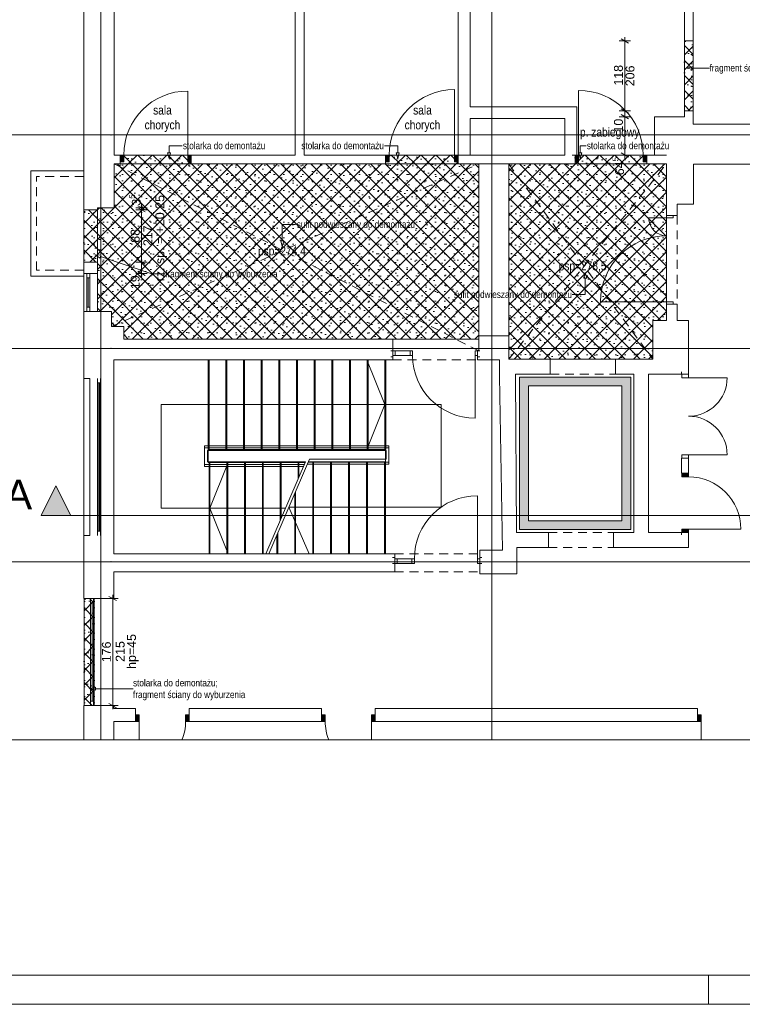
# Paper-space layout 'A-24 ROZBIÓRKI - PIĘTRO 6' of a CAD drawing. Header units: millimetres. Extents: x 0 to 540, y 0 to 297.
# Tile 2 of 7: x 64 to 186, y 0 to 166. Entities that reach past the tile are written whole.
import ezdxf
from ezdxf.xclip import XClip

# ---------------------------------------------------------------- set-up
doc = ezdxf.new("R2010")
doc.units = ezdxf.units.MM
doc.header["$MEASUREMENT"] = 0
doc.header["$XCLIPFRAME"] = 0
for name, pattern in [('ACAD_ISO03W100', [300, 120, -180]), ('DASHDOTX2', [1000, 500, -250, 0, -250]), ('GESTRICHELT2', [93.75, 62.5, -31.25]), ('Przer. długie kreski', [2.5, 1.5, -1]), ('PRZERYWANA_DU_A', [550, 350, -200])]:
    doc.linetypes.add(name, pattern=pattern)
for name, color, linetype, lineweight in [('0_Nr_pióra__2', 8, 'Continuous', 13), ('A_linie przekroju_Nr_pióra__1', 7, 'Continuous', 20), ('A_winda_Nr_pióra__1', 7, 'Continuous', 20), ('A_wymiary_Nr_pióra__1', 7, 'Continuous', 20), ('A_wymiary_Nr_pióra__2', 8, 'Continuous', 13), ('A_ściany_Nr_pióra__1', 7, 'Continuous', 20), ('Drzwi Archicad_Nr_pióra__1', 7, 'Continuous', 20)]:
    doc.layers.add(name, color=color, linetype=linetype, lineweight=lineweight)
for name, color, linetype, lineweight, true_color in [('A__balustrada_Nr_pióra__161', 7, 'Continuous', 5, 0x949494), ('A_Arkusz_Nr_pióra__255', 7, 'Continuous', 15, 0x242424), ('A_opis_Nr_pióra__255', 7, 'Continuous', 15, 0x242424), ('A_opis_Nr_pióra__8', 7, 'Continuous', 13, 0x4c4c4c), ('A_osie_Nr_pióra__16', 7, 'Continuous', 5, 0x0f0f0f), ('A_pochwyt_Nr_pióra__161', 7, 'Continuous', 5, 0x949494), ('A_pomocnicze_Nr_pióra__4', 7, 'Continuous', 18, 0x4b4b4b), ('A_rozbiórki_Nr_pióra__10', 7, 'Continuous', 13, 0x4b4b4b), ('A_schody_Nr_pióra__10', 7, 'Continuous', 13, 0x4b4b4b), ('A_schody_Nr_pióra__4', 7, 'Continuous', 18, 0x4b4b4b), ('A_sufit_Nr_pióra__4', 7, 'Continuous', 18, 0x4b4b4b), ('A_ściany_Nr_pióra__10', 7, 'Continuous', 13, 0x4b4b4b), ('A_ściany_Nr_pióra__19', 7, 'Continuous', 5, 0x191919), ('Okna Archicada_Nr_pióra__19', 7, 'Continuous', 5, 0x191919)]:
    doc.layers.add(name, color=color, linetype=linetype, lineweight=lineweight, true_color=true_color)
for name, color, linetype in [('A_linie przekroju', 7, 'Continuous'), ('A_podrys', 7, 'Continuous'), ('A_rozbiórki', 7, 'Continuous'), ('A_winda', 7, 'Continuous'), ('Drzwi Archicad', 7, 'Continuous')]:
    doc.layers.add(name, color=color, linetype=linetype)
doc.styles.add('STYL_AUTOMATYCZNY_1', font='arial.ttf')
doc.styles.add('STYL_AUTOMATYCZNY_2', font='ARIALN.TTF')
doc.styles.add('STYL_AUTOMATYCZNY_4', font='arial.ttf')
pattern_1 = [(45, (-1565.8027, -334.4477), (-1.2572359, 1.2572359), []), (135, (-1565.8027, -334.4477), (1.2572359, 1.2572359), []), (90, (-1567.0599, -333.1905), (-1.6002, 0), [0, -1.0668, 0, -1.6002]), (155, (-1565.8027, -331.9332), (0.6762737, 1.4502737), [0, -0.78232, 0, -1.35128])]

# ---------------------------------------------------------------- blocks, each defined once
blk = doc.blocks.new('Rysunek_1_1', base_point=(-1565.8, -334.45))
at = {"layer": 'A_linie przekroju', "linetype": 'Continuous', "lineweight": 0, "true_color": 0x000000}
blk.add_hatch(color=18, dxfattribs=at).paths.add_polyline_path([(67.42, 82.46), (72.42, 82.46), (69.92, 87.46)])
at = {"layer": 'A_rozbiórki', "linetype": 'Continuous', "lineweight": 0, "true_color": 0x4b4b4b}
h = blk.add_hatch(dxfattribs=at)
h.set_pattern_fill('facing_tile_0001', color=251, style=0, pattern_type=2)
h.set_pattern_definition(pattern_1)
h.paths.add_polyline_path([(177.44, 162.49), (175.94, 162.49), (175.94, 150.69), (177.44, 150.69)])
h = blk.add_hatch(dxfattribs=at)
h.set_pattern_fill('facing_tile_0001', color=251, style=0, pattern_type=2)
h.set_pattern_definition(pattern_1)
h.paths.add_polyline_path([(92.76, 143.24), (80.76, 143.24), (80.76, 141.74), (92.76, 141.74)])
h = blk.add_hatch(dxfattribs=at)
h.set_pattern_fill('facing_tile_0001', color=251, style=0, pattern_type=2)
h.set_pattern_definition(pattern_1)
h.paths.add_polyline_path([(137.79, 143.24), (125.55, 143.24), (125.55, 141.74), (137.79, 141.74)])
h = blk.add_hatch(dxfattribs=at)
h.set_pattern_fill('facing_tile_0001', color=251, style=0, pattern_type=2)
h.set_pattern_definition(pattern_1)
h.paths.add_polyline_path([(169.6, 143.24), (157.5, 143.24), (157.5, 141.74), (169.6, 141.74)])
h = blk.add_hatch(dxfattribs=at)
h.set_pattern_fill('facing_tile_0001', color=251, style=0, pattern_type=2)
h.set_pattern_definition(pattern_1)
h.paths.add_polyline_path([(76.92, 134.34), (76.92, 116.83), (79.32, 116.83), (79.32, 114.31), (81.36, 114.31), (81.36, 112.21), (141.25, 112.21), (141.25, 141.74), (79.76, 141.74), (79.76, 134.34)])
h = blk.add_hatch(dxfattribs=at)
h.set_pattern_fill('facing_tile_0001', color=251, style=0, pattern_type=2)
h.set_pattern_definition(pattern_1)
h.paths.add_polyline_path([(146.31, 108.79), (170.63, 108.79), (170.63, 115.34), (172.93, 115.34), (172.93, 141.74), (146.31, 141.74)])
h = blk.add_hatch(dxfattribs=at)
h.set_pattern_fill('facing_tile_0001', color=251, style=0, pattern_type=2)
h.set_pattern_definition(pattern_1)
h.paths.add_polyline_path([(76.92, 134), (74.62, 134), (74.62, 125.2), (76.92, 125.2)])
h = blk.add_hatch(dxfattribs=at)
h.set_pattern_fill('facing_tile_0001', color=251, style=0, pattern_type=2)
h.set_pattern_definition(pattern_1)
h.paths.add_polyline_path([(74.66, 68.44), (74.66, 50.37), (76.37, 50.37), (76.37, 68.44)])
at = {"layer": 'A_winda', "linetype": 'Continuous', "lineweight": 0, "true_color": 0xfdfdfd}
h = blk.add_hatch(color=7, dxfattribs=at)
h.paths.add_polyline_path([(148.15, 105.79), (148.15, 80.06), (166.9, 80.06), (166.9, 105.79)])
h.paths.add_polyline_path([(165.4, 104.29), (165.4, 81.56), (149.65, 81.56), (149.65, 104.29)], flags=0)
at = {"layer": 'Drzwi Archicad', "linetype": 'Continuous', "lineweight": 0, "true_color": 0xfdfdfd}
for points in [[(80.76, 142.09), (81.36, 142.09), (81.36, 143.24), (80.76, 143.24)], [(92.76, 143.24), (92.16, 143.24), (92.16, 142.09), (92.76, 142.09)], [(125.55, 142.09), (126.15, 142.09), (126.15, 143.24), (125.55, 143.24)], [(137.79, 143.24), (137.19, 143.24), (137.19, 142.09), (137.79, 142.09)], [(157.5, 143.24), (157.5, 142.09), (158.1, 142.09), (158.1, 143.24)], [(169.6, 142.09), (169.6, 143.24), (169, 143.24), (169, 142.09)], [(175.51, 89.56), (175.51, 88.96), (176.66, 88.96), (176.66, 89.56)], [(176.66, 79.56), (176.66, 80.16), (175.51, 80.16), (175.51, 79.56)], [(83.37, 47.68), (83.97, 47.68), (83.97, 48.83), (83.37, 48.83)], [(92.39, 48.83), (91.79, 48.83), (91.79, 47.68), (92.39, 47.68)], [(114.74, 48.83), (114.74, 47.68), (115.34, 47.68), (115.34, 48.83)], [(123.77, 47.68), (123.77, 48.83), (123.17, 48.83), (123.17, 47.68)], [(178.18, 47.68), (178.78, 47.68), (178.78, 48.83), (178.18, 48.83)]]:
    blk.add_hatch(color=7, dxfattribs=at).paths.add_polyline_path(points)
at = {"layer": '0_Nr_pióra__2', "color": 8, "linetype": 'PRZERYWANA_DU_A', "lineweight": 13, "flags": 128}
for points in [[(61.32, 44.63), (176.32, 44.63)], [(176.32, 44.63), (211.32, 44.63)]]:
    blk.add_lwpolyline(points, dxfattribs=at)
at = {"layer": 'A__balustrada_Nr_pióra__161', "color": 252, "linetype": 'Continuous', "lineweight": 5, "true_color": 0x949494}
for p, q in [((95.01, 90.72), (95.01, 94.18)), ((95.01, 93.88), (126.11, 93.88)), ((95.51, 93.38), (125.61, 93.38)), ((95.51, 91.52), (95.51, 93.38)), ((125.61, 93.38), (125.61, 91.92)), ((126.11, 94.18), (126.11, 91.12)), ((112.02, 91.52), (95.51, 91.52)), ((126.11, 91.42), (112.48, 91.42)), ((125.61, 91.92), (112.69, 91.92)), ((111.81, 91.02), (95.01, 91.02))]:
    blk.add_line(p, q, dxfattribs=at)
at = {"layer": 'A_linie przekroju_Nr_pióra__1', "color": 7, "linetype": 'ACAD_ISO03W100', "lineweight": 20}
blk.add_line((72.42, 82.46), (303.39, 82.46), dxfattribs=at)
at = {"layer": 'A_linie przekroju_Nr_pióra__1', "color": 7, "linetype": 'Continuous', "lineweight": 20, "flags": 128}
blk.add_lwpolyline([(67.42, 82.46), (72.42, 82.46), (69.92, 87.46)], close=True, dxfattribs=at)
at = {"layer": 'A_opis_Nr_pióra__255', "color": 250, "linetype": 'Continuous', "lineweight": 15, "true_color": 0x242424}
for p, q in [((176.42, 157.91), (177.35, 158.16)), ((176.42, 157.91), (177.35, 157.66)), ((177.35, 158.16), (177.35, 157.66)), ((177.35, 157.91), (177.96, 157.91)), ((177.96, 157.91), (180.2, 157.91)), ((89, 143.59), (89, 144.82)), ((89, 144.82), (91.24, 144.82)), ((127.58, 144.82), (125.34, 144.82)), ((127.58, 143.59), (127.58, 144.82)), ((158.38, 143.59), (158.38, 144.82)), ((158.38, 144.82), (159.39, 144.82)), ((88.75, 143.59), (89.25, 143.59)), ((89, 142.66), (88.75, 143.59)), ((89, 142.66), (89.25, 143.59)), ((127.33, 143.59), (127.83, 143.59)), ((127.58, 142.66), (127.33, 143.59)), ((127.58, 142.66), (127.83, 143.59)), ((158.13, 143.59), (158.63, 143.59)), ((158.38, 142.66), (158.13, 143.59)), ((158.38, 142.66), (158.63, 143.59)), ((108.1, 128.75), (108.1, 131.55)), ((108.1, 131.55), (110.34, 131.55)), ((107.85, 128.75), (108.35, 128.75)), ((108.1, 127.82), (107.85, 128.75)), ((108.1, 127.82), (108.35, 128.75)), ((76.55, 126.4), (77.52, 126.34)), ((76.55, 126.4), (77.36, 125.86)), ((77.52, 126.34), (77.36, 125.86)), ((77.44, 126.1), (86.11, 123.2)), ((86.11, 123.2), (88.35, 123.2)), ((159.23, 123.44), (158.98, 122.5)), ((159.23, 123.44), (159.48, 122.5)), ((159.48, 122.5), (158.98, 122.5)), ((159.23, 122.5), (159.23, 119.71)), ((159.23, 119.71), (156.99, 119.71)), ((75.68, 53.22), (76.61, 53.47)), ((75.68, 53.22), (76.61, 52.97)), ((76.61, 53.47), (76.61, 52.97)), ((76.61, 53.22), (80.69, 53.22)), ((80.69, 53.22), (82.93, 53.22))]:
    blk.add_line(p, q, dxfattribs=at)
at = {"layer": 'A_osie_Nr_pióra__16', "color": 250, "linetype": 'DASHDOTX2', "lineweight": 5, "true_color": 0x0f0f0f}
for p, q in [((77.49, 176.45), (77.49, 44.63)), ((143.49, 176.45), (143.49, 44.63)), ((79.19, 146.63), (58.94, 146.63)), ((303.39, 146.63), (79.19, 146.63)), ((79.19, 146.63), (79.19, 146.63)), ((79.19, 110.63), (58.94, 110.63)), ((303.39, 110.63), (79.19, 110.63)), ((79.19, 110.63), (79.19, 110.63)), ((79.19, 74.63), (58.94, 74.63)), ((303.39, 74.63), (79.19, 74.63)), ((79.19, 74.63), (79.19, 74.63))]:
    blk.add_line(p, q, dxfattribs=at)
for p in [(79.19, 146.63), (79.19, 110.63), (79.19, 74.63)]:
    blk.add_point(p, dxfattribs=at)
at = {"layer": 'A_pochwyt_Nr_pióra__161', "color": 252, "linetype": 'Continuous', "lineweight": 5, "true_color": 0x949494}
for p, q in [((95.01, 94.18), (126.11, 94.18)), ((111.68, 90.72), (95.01, 90.72)), ((126.11, 91.12), (112.35, 91.12))]:
    blk.add_line(p, q, dxfattribs=at)
at = {"layer": 'A_rozbiórki_Nr_pióra__10', "color": 251, "linetype": 'ACAD_ISO03W100', "lineweight": 13, "true_color": 0x4b4b4b, "flags": 128}
for points in [[(177.44, 162.49), (175.94, 162.49), (175.94, 150.69), (177.44, 150.69)], [(92.76, 143.24), (80.76, 143.24), (80.76, 141.74), (92.76, 141.74)], [(137.79, 143.24), (125.55, 143.24), (125.55, 141.74), (137.79, 141.74)], [(169.6, 143.24), (157.5, 143.24), (157.5, 141.74), (169.6, 141.74)], [(76.92, 134.34), (79.76, 134.34), (79.76, 141.74), (141.25, 141.74), (141.25, 112.21), (81.36, 112.21), (81.36, 114.31), (79.32, 114.31), (79.32, 116.83), (76.92, 116.83)], [(146.31, 108.79), (146.31, 141.74), (172.93, 141.74), (172.93, 115.34), (170.63, 115.34), (170.63, 108.79)], [(76.92, 134), (74.62, 134), (74.62, 125.2), (76.92, 125.2)], [(74.66, 68.44), (76.37, 68.44), (76.37, 50.37), (74.66, 50.37)]]:
    blk.add_lwpolyline(points, close=True, dxfattribs=at)
at = {"layer": 'A_schody_Nr_pióra__10', "color": 251, "linetype": 'GESTRICHELT2', "lineweight": 13, "true_color": 0x4b4b4b}
for p, q in [((95.76, 108.71), (95.76, 93.57)), ((98.74, 108.71), (98.74, 93.57)), ((101.72, 108.71), (101.72, 93.57)), ((104.7, 108.71), (104.7, 93.57)), ((107.68, 108.71), (107.68, 93.57)), ((110.66, 108.71), (110.66, 93.57)), ((113.64, 108.71), (113.64, 93.57)), ((116.62, 108.71), (116.62, 93.57)), ((119.6, 108.71), (119.6, 93.57)), ((122.58, 108.71), (122.58, 93.57)), ((125.56, 108.71), (125.56, 93.57)), ((95.76, 75.96), (95.76, 91.39)), ((98.76, 75.96), (98.76, 91.39)), ((101.76, 75.96), (101.76, 91.39)), ((104.76, 75.96), (104.76, 91.39)), ((107.76, 81.62), (107.76, 91.39)), ((110.76, 88.59), (110.76, 91.39)), ((113.24, 75.96), (113.24, 91.49)), ((116.27, 75.96), (116.27, 91.49)), ((119.3, 75.96), (119.3, 91.49)), ((122.33, 75.96), (122.33, 91.49)), ((125.36, 75.96), (125.36, 91.49)), ((110.21, 75.96), (110.21, 86.15)), ((107.18, 75.96), (107.18, 79.12))]:
    blk.add_line(p, q, dxfattribs=at)
at = {"layer": 'A_schody_Nr_pióra__4', "color": 251, "linetype": 'Continuous', "lineweight": 18, "true_color": 0x4b4b4b}
for p, q in [((95.61, 91.39), (95.61, 108.71)), ((98.59, 93.57), (98.59, 108.71)), ((101.57, 93.57), (101.57, 108.71)), ((104.55, 93.57), (104.55, 108.71)), ((107.53, 93.57), (107.53, 108.71)), ((110.51, 93.57), (110.51, 108.71)), ((113.49, 93.57), (113.49, 108.71)), ((116.47, 93.57), (116.47, 108.71)), ((119.45, 93.57), (119.45, 108.71)), ((122.38, 108.71), (125.41, 101.14)), ((122.43, 93.57), (122.43, 108.71)), ((125.41, 93.57), (125.41, 108.71)), ((134.91, 101.14), (87.67, 101.14)), ((87.67, 83.67), (87.67, 101.14)), ((122.38, 93.57), (125.41, 101.14)), ((134.91, 83.87), (134.91, 101.14)), ((95.61, 93.57), (125.51, 93.57)), ((125.51, 93.57), (125.51, 75.96)), ((95.61, 91.39), (111.97, 91.39)), ((95.91, 91.39), (95.91, 75.96)), ((98.99, 91.39), (95.91, 83.67)), ((98.91, 91.39), (98.91, 75.96)), ((101.91, 91.39), (101.91, 75.96)), ((104.91, 91.39), (104.91, 75.96)), ((112.02, 91.52), (105.33, 75.99)), ((112.69, 91.92), (105.83, 75.99)), ((107.91, 91.39), (107.91, 81.97)), ((110.91, 91.39), (110.91, 88.94)), ((112.51, 91.49), (125.51, 91.49)), ((113.39, 91.49), (113.39, 75.96)), ((116.42, 91.49), (116.42, 75.96)), ((119.45, 91.49), (119.45, 75.96)), ((122.48, 91.49), (122.48, 75.96)), ((110.36, 86.5), (110.36, 75.96)), ((108.64, 83.67), (87.67, 83.67)), ((98.99, 75.96), (95.91, 83.67)), ((112.62, 75.99), (109.23, 83.87)), ((134.91, 83.87), (109.23, 83.87)), ((107.33, 79.46), (107.33, 75.96))]:
    blk.add_line(p, q, dxfattribs=at)
at = {"layer": 'A_sufit_Nr_pióra__4', "color": 251, "linetype": 'Przer. długie kreski', "lineweight": 18, "true_color": 0x4b4b4b}
for p, q in [((79.32, 114.31), (141.25, 141.74)), ((141.25, 110.21), (79.76, 141.74)), ((146.31, 108.79), (172.93, 141.74)), ((146.31, 141.74), (170.63, 108.79))]:
    blk.add_line(p, q, dxfattribs=at)
at = {"layer": 'A_winda_Nr_pióra__1', "color": 7, "linetype": 'PRZERYWANA_DU_A', "lineweight": 20, "flags": 128}
for points in [[(148.15, 105.79), (166.9, 105.79), (166.9, 80.06), (148.15, 80.06)], [(165.4, 104.29), (165.4, 81.56), (149.65, 81.56), (149.65, 104.29)]]:
    blk.add_lwpolyline(points, close=True, dxfattribs=at)
at = {"layer": 'A_wymiary_Nr_pióra__1', "color": 7, "linetype": 'Continuous', "lineweight": 20}
for p, q in [((166.52, 162.13), (165.27, 162.85)), ((165.27, 151.05), (166.52, 150.33)), ((165.27, 150.05), (166.52, 149.33)), ((165.27, 143.6), (166.52, 142.88)), ((83.73, 134.7), (84.98, 133.98)), ((84.98, 133.64), (83.73, 134.36)), ((83.73, 125.56), (84.98, 124.84)), ((83.73, 123.64), (84.98, 122.92)), ((80.12, 68.08), (78.87, 68.8)), ((78.87, 50.73), (80.12, 50.01))]:
    blk.add_line(p, q, dxfattribs=at)
at = {"layer": 'A_wymiary_Nr_pióra__2', "color": 8, "linetype": 'Continuous', "lineweight": 13}
for p, q in [((165.89, 162.49), (165.89, 163.1)), ((166.83, 162.49), (164.96, 162.49)), ((165.89, 150.69), (165.89, 162.49)), ((166.83, 150.69), (164.96, 150.69)), ((166.83, 149.69), (164.96, 149.69)), ((165.89, 149.69), (165.89, 150.69)), ((165.89, 143.24), (165.89, 149.69)), ((166.83, 143.24), (164.96, 143.24)), ((165.89, 142.63), (165.89, 143.24)), ((84.36, 134.34), (84.36, 134.95)), ((85.3, 134.34), (83.42, 134.34)), ((85.3, 134), (83.42, 134)), ((84.36, 134), (84.36, 134.34)), ((84.36, 125.2), (84.36, 134)), ((85.3, 125.2), (83.42, 125.2)), ((84.36, 123.28), (84.36, 125.2)), ((85.3, 123.28), (83.42, 123.28)), ((84.36, 122.67), (84.36, 123.28)), ((80.44, 68.44), (78.56, 68.44)), ((79.5, 68.44), (79.5, 69.05)), ((79.5, 50.37), (79.5, 68.44)), ((80.44, 50.37), (78.56, 50.37)), ((79.5, 49.76), (79.5, 50.37))]:
    blk.add_line(p, q, dxfattribs=at)
at = {"layer": 'A_ściany_Nr_pióra__1', "color": 7, "linetype": 'Continuous', "lineweight": 20}
for p, q in [((80.76, 143.24), (80.29, 143.24)), ((80.76, 143.24), (80.76, 142.09)), ((92.76, 143.24), (93.23, 143.24)), ((92.76, 143.24), (92.76, 142.09)), ((125.55, 143.24), (125.08, 143.24)), ((125.55, 143.24), (125.55, 142.09)), ((137.79, 143.24), (138.26, 143.24)), ((137.79, 143.24), (137.79, 142.09)), ((157.5, 143.24), (157.03, 143.24)), ((157.5, 143.24), (157.5, 142.09)), ((169.6, 143.24), (170.07, 143.24)), ((169.6, 143.24), (169.6, 142.09)), ((80.76, 141.74), (80.39, 141.74)), ((80.76, 142.09), (80.76, 141.74)), ((92.76, 142.09), (92.76, 141.74)), ((92.76, 141.74), (93.13, 141.74)), ((125.55, 141.74), (125.18, 141.74)), ((125.55, 142.09), (125.55, 141.74)), ((137.79, 142.09), (137.79, 141.74)), ((137.79, 141.74), (138.16, 141.74)), ((157.5, 141.74), (157.13, 141.74)), ((157.5, 142.09), (157.5, 141.74)), ((169.6, 142.09), (169.6, 141.74)), ((169.6, 141.74), (169.97, 141.74)), ((75.92, 134), (74.62, 134)), ((75.92, 134), (76.92, 134)), ((172.93, 133.04), (172.93, 133.41)), ((172.93, 133.04), (174.08, 133.04)), ((174.08, 133.04), (174.73, 133.04)), ((174.73, 133.04), (174.73, 133.41)), ((75.92, 125.2), (74.62, 125.2)), ((75.92, 125.2), (76.92, 125.2)), ((74.62, 123.28), (76.92, 123.28)), ((172.93, 118.1), (172.93, 117.73)), ((172.93, 118.1), (174.08, 118.1)), ((174.08, 118.1), (174.73, 118.1)), ((174.73, 118.1), (174.73, 117.73)), ((126.78, 110.21), (126.41, 110.21)), ((126.78, 110.21), (126.78, 109.41)), ((141.05, 110.21), (141.42, 110.21)), ((141.05, 110.21), (141.05, 109.41)), ((126.78, 109.21), (126.41, 109.21)), ((126.78, 109.41), (126.78, 109.21)), ((141.05, 109.41), (141.05, 109.21)), ((141.05, 109.21), (141.42, 109.21)), ((153.32, 108.79), (153.32, 106.29)), ((164.32, 108.79), (164.32, 106.29)), ((175.46, 106.29), (175.46, 106.66)), ((175.51, 106.29), (175.46, 106.29)), ((176.66, 106.29), (175.51, 106.29)), ((176.66, 106.29), (176.66, 106.66)), ((74.62, 105.56), (74.62, 79.06)), ((75.62, 105.56), (75.62, 79.06)), ((79.67, 105.56), (79.67, 79.06)), ((175.46, 92.09), (175.46, 91.72)), ((175.51, 92.09), (175.46, 92.09)), ((176.66, 92.09), (175.51, 92.09)), ((176.66, 92.09), (176.66, 91.72)), ((175.46, 89.56), (175.46, 89.93)), ((176.66, 89.56), (176.66, 90.03)), ((175.51, 89.56), (175.46, 89.56)), ((176.66, 89.56), (175.51, 89.56)), ((153.01, 79.56), (153.01, 77.06)), ((164.01, 79.56), (164.01, 77.06)), ((175.46, 79.56), (175.46, 79.19)), ((175.51, 79.56), (175.46, 79.56)), ((176.66, 79.56), (175.51, 79.56)), ((176.66, 79.56), (176.66, 79.09)), ((127.07, 75.35), (126.7, 75.35)), ((127.07, 75.15), (127.07, 75.35)), ((127.07, 74.35), (127.07, 75.15)), ((141.42, 75.35), (141.79, 75.35)), ((141.42, 75.15), (141.42, 75.35)), ((141.42, 74.35), (141.42, 75.15)), ((127.07, 74.35), (126.7, 74.35)), ((141.42, 74.35), (141.79, 74.35)), ((83.37, 49.88), (83, 49.88)), ((83.37, 48.83), (83.37, 49.88)), ((92.39, 49.88), (92.76, 49.88)), ((92.39, 48.83), (92.39, 49.88)), ((114.74, 49.88), (114.37, 49.88)), ((114.74, 48.83), (114.74, 49.88)), ((123.77, 49.88), (124.14, 49.88)), ((123.77, 48.83), (123.77, 49.88)), ((178.18, 49.88), (177.81, 49.88)), ((178.18, 48.83), (178.18, 49.88)), ((83.37, 47.68), (83.37, 48.83)), ((92.39, 47.68), (92.39, 48.83)), ((114.74, 47.68), (114.74, 48.83)), ((123.77, 47.68), (123.77, 48.83)), ((178.18, 47.68), (178.18, 48.83)), ((83.37, 47.68), (82.9, 47.68)), ((92.39, 47.68), (92.86, 47.68)), ((114.74, 47.68), (114.27, 47.68)), ((123.77, 47.68), (124.24, 47.68)), ((178.18, 47.68), (177.71, 47.68))]:
    blk.add_line(p, q, dxfattribs=at)
at = {"layer": 'A_ściany_Nr_pióra__1', "color": 7, "linetype": 'Continuous', "lineweight": 20, "flags": 128}
for points in [[(74.62, 204.44), (74.62, 134.34)], [(79.76, 143.24), (79.76, 200.39)], [(110.29, 200.39), (110.29, 143.24)], [(111.79, 143.24), (111.79, 200.39)], [(175.94, 199.32), (175.94, 149.69)], [(177.44, 149.69), (177.44, 199.32)], [(137.8, 194.07), (137.8, 143.24)], [(139.79, 151.38), (139.79, 192.08)], [(157.79, 151.38), (139.79, 151.38)], [(157.8, 143.24), (157.79, 151.38)], [(170.89, 149.69), (170.89, 143.24)], [(175.94, 149.69), (170.89, 149.69)], [(177.44, 148.47), (177.44, 149.69)], [(139.79, 149.38), (155.8, 149.38)], [(139.79, 143.24), (139.79, 149.38)], [(155.8, 149.38), (155.8, 143.24)], [(187.34, 148.47), (177.44, 148.47)], [(80.76, 143.24), (79.76, 143.24)], [(110.29, 143.24), (92.76, 143.24)], [(125.55, 143.24), (111.79, 143.24)], [(155.8, 143.24), (137.79, 143.24)], [(137.8, 143.24), (139.79, 143.24)], [(172.93, 143.24), (169.6, 143.24)], [(170.89, 143.24), (172.93, 143.24)], [(79.76, 141.74), (80.76, 141.74)], [(79.76, 134.34), (79.76, 141.74)], [(92.76, 141.74), (125.55, 141.74)], [(137.79, 141.74), (157.5, 141.74)], [(169.6, 141.74), (172.93, 141.74)], [(172.93, 141.74), (172.93, 134.95)], [(177.46, 134.95), (177.46, 141.69)], [(177.46, 141.69), (187.34, 141.69)], [(172.93, 134.95), (172.93, 133.04)], [(174.73, 133.04), (174.73, 134.95)], [(174.73, 134.95), (177.46, 134.95)], [(74.62, 134.34), (74.62, 134)], [(76.92, 134), (76.92, 134.34)], [(76.92, 134.34), (79.76, 134.34)], [(74.62, 125.2), (74.62, 123.28)], [(76.92, 123.28), (76.92, 125.2)], [(172.93, 118.1), (172.93, 115.34)], [(174.73, 115.34), (174.73, 118.1)], [(74.62, 116.83), (74.62, 114.31)], [(74.62, 116.83), (76.92, 116.83)], [(79.32, 116.83), (76.92, 116.83)], [(79.32, 114.31), (79.32, 116.83)], [(170.63, 115.34), (170.63, 108.79)], [(172.93, 115.34), (170.63, 115.34)], [(176.66, 115.34), (174.73, 115.34)], [(176.66, 106.29), (176.66, 115.34)], [(74.62, 114.31), (74.62, 105.56)], [(81.36, 114.31), (79.32, 114.31)], [(81.36, 112.21), (81.36, 114.31)], [(126.74, 112.21), (81.36, 112.21)], [(126.74, 108.71), (126.74, 112.21)], [(146.31, 112.74), (141.25, 112.74)], [(141.25, 112.74), (141.25, 110.21)], [(146.31, 108.79), (146.31, 112.74)], [(141.25, 110.21), (141.05, 110.21)], [(79.67, 105.56), (79.67, 108.71)], [(79.67, 108.71), (81.36, 108.71)], [(81.36, 108.71), (126.74, 108.71)], [(141.05, 109.21), (141.05, 108.71)], [(141.05, 108.71), (144.73, 108.71)], [(144.73, 108.71), (144.78, 105.94)], [(148, 108.79), (146.31, 108.79)], [(153.32, 108.79), (148, 108.79)], [(170.63, 108.79), (164.32, 108.79)], [(147.45, 105.98), (147.45, 106.29)], [(147.45, 106.29), (148.03, 106.29)], [(148.03, 106.29), (153.32, 106.29)], [(164.32, 106.29), (167.4, 106.29)], [(167.4, 106.29), (167.4, 79.56)], [(169.9, 106.29), (170.63, 106.29)], [(169.9, 79.56), (169.9, 106.29)], [(170.63, 106.29), (176.66, 106.29)], [(74.62, 105.56), (75.62, 105.56)], [(144.78, 105.94), (145.27, 76.58)], [(147.65, 79.56), (147.45, 105.98)], [(175.46, 92.09), (175.46, 89.56)], [(176.66, 89.56), (176.66, 92.09)], [(74.62, 79.06), (74.62, 68.44)], [(75.62, 79.06), (74.62, 79.06)], [(79.67, 75.96), (79.67, 79.06)], [(153.01, 79.56), (147.65, 79.56)], [(167.4, 79.56), (164.01, 79.56)], [(175.46, 79.56), (169.9, 79.56)], [(176.66, 77.06), (176.66, 79.56)], [(145.27, 76.58), (141.42, 76.58)], [(141.42, 76.58), (141.42, 72.58)], [(147.67, 77.06), (153.01, 77.06)], [(147.7, 72.58), (147.67, 77.06)], [(164.01, 77.06), (176.66, 77.06)], [(127.07, 75.96), (79.67, 75.96)], [(127.07, 72.96), (127.07, 75.96)], [(141.43, 74.35), (141.43, 75.35)], [(141.42, 74.35), (141.43, 74.35)], [(79.67, 68.44), (79.67, 72.96)], [(79.67, 72.96), (127.07, 72.96)], [(141.42, 72.58), (147.7, 72.58)], [(74.62, 68.44), (79.67, 68.44)], [(76.37, 68.44), (74.66, 68.44)], [(74.62, 50.37), (74.62, 44.63)], [(79.67, 50.37), (74.62, 50.37)], [(74.66, 50.37), (76.37, 50.37)], [(79.67, 49.88), (79.67, 50.37)], [(83.37, 49.88), (79.67, 49.88)], [(114.74, 49.88), (92.39, 49.88)], [(178.18, 49.88), (123.77, 49.88)], [(79.67, 47.68), (83.37, 47.68)], [(79.67, 44.63), (79.67, 47.68)], [(92.39, 47.68), (114.74, 47.68)], [(123.77, 47.68), (178.18, 47.68)]]:
    blk.add_lwpolyline(points, dxfattribs=at)
at = {"layer": 'A_ściany_Nr_pióra__10', "color": 251, "linetype": 'Przer. długie kreski', "lineweight": 13, "true_color": 0x4b4b4b}
for p, q in [((80.76, 143.24), (92.76, 143.24)), ((125.55, 143.24), (137.79, 143.24)), ((157.5, 143.24), (169.6, 143.24)), ((80.76, 141.74), (92.76, 141.74)), ((125.55, 141.74), (137.79, 141.74)), ((157.5, 141.74), (169.6, 141.74)), ((74.62, 139.6), (66.66, 139.6)), ((66.66, 123.8), (66.66, 139.6)), ((172.93, 133.04), (172.93, 118.1)), ((174.73, 133.04), (174.73, 118.1)), ((74.62, 123.8), (66.66, 123.8)), ((126.74, 112.21), (141.25, 112.21)), ((126.74, 108.71), (141.05, 108.71)), ((153.32, 108.79), (164.32, 108.79)), ((153.32, 106.29), (164.32, 106.29)), ((153.01, 79.56), (164.01, 79.56)), ((153.01, 77.06), (164.01, 77.06)), ((127.07, 75.96), (141.46, 75.96)), ((127.07, 72.96), (141.46, 72.96))]:
    blk.add_line(p, q, dxfattribs=at)
at = {"layer": 'A_ściany_Nr_pióra__10', "color": 251, "linetype": 'Continuous', "lineweight": 13, "true_color": 0x4b4b4b}
for p, q in [((74.62, 140.6), (65.66, 140.6)), ((65.66, 122.8), (65.66, 140.6)), ((74.62, 122.8), (65.66, 122.8))]:
    blk.add_line(p, q, dxfattribs=at)
at = {"layer": 'A_ściany_Nr_pióra__19', "color": 250, "linetype": 'Continuous', "lineweight": 5, "true_color": 0x191919}
for p, q in [((74.62, 123.28), (74.62, 116.83)), ((76.92, 116.83), (76.92, 123.28)), ((74.66, 68.44), (74.66, 50.37)), ((76.37, 50.37), (76.37, 68.44))]:
    blk.add_line(p, q, dxfattribs=at)
at = {"layer": 'Drzwi Archicad_Nr_pióra__1', "color": 7, "linetype": 'Continuous', "lineweight": 20}
for p, q in [((92.16, 143.24), (92.16, 154.04)), ((137.19, 143.24), (137.19, 154.28)), ((158.1, 143.24), (158.1, 154.14)), ((80.76, 143.24), (80.29, 143.24)), ((80.76, 143.24), (80.29, 143.24)), ((81.36, 143.24), (80.76, 143.24)), ((80.76, 143.24), (80.76, 142.09)), ((80.76, 143.24), (80.76, 142.09)), ((80.76, 143.24), (80.76, 142.09)), ((81.36, 142.09), (81.36, 143.24)), ((92.76, 143.24), (92.16, 143.24)), ((92.16, 143.24), (92.16, 142.09)), ((92.76, 142.09), (92.76, 143.24)), ((92.76, 143.24), (92.76, 142.09)), ((92.76, 143.24), (92.76, 142.09)), ((92.76, 143.24), (93.23, 143.24)), ((92.76, 143.24), (93.23, 143.24)), ((125.55, 143.24), (125.08, 143.24)), ((125.55, 143.24), (125.08, 143.24)), ((126.15, 143.24), (125.55, 143.24)), ((125.55, 143.24), (125.55, 142.09)), ((125.55, 143.24), (125.55, 142.09)), ((125.55, 143.24), (125.55, 142.09)), ((126.15, 142.09), (126.15, 143.24)), ((137.79, 143.24), (137.19, 143.24)), ((137.19, 143.24), (137.19, 142.09)), ((137.79, 142.09), (137.79, 143.24)), ((137.79, 143.24), (137.79, 142.09)), ((137.79, 143.24), (137.79, 142.09)), ((137.79, 143.24), (138.26, 143.24)), ((137.79, 143.24), (138.26, 143.24)), ((157.5, 143.24), (157.03, 143.24)), ((157.5, 143.24), (157.03, 143.24)), ((157.5, 143.24), (158.1, 143.24)), ((157.5, 142.09), (157.5, 143.24)), ((157.5, 143.24), (157.5, 142.09)), ((157.5, 143.24), (157.5, 142.09)), ((158.1, 143.24), (158.1, 142.09)), ((169, 142.09), (169, 143.24)), ((169, 143.24), (169.6, 143.24)), ((169.6, 143.24), (169.6, 142.09)), ((169.6, 143.24), (169.6, 142.09)), ((169.6, 143.24), (169.6, 142.09)), ((169.6, 143.24), (170.07, 143.24)), ((169.6, 143.24), (170.07, 143.24)), ((80.76, 141.74), (80.39, 141.74)), ((80.76, 141.74), (80.39, 141.74)), ((80.76, 142.09), (81.36, 142.09)), ((80.76, 142.09), (80.76, 141.74)), ((80.76, 142.09), (80.76, 141.74)), ((92.16, 142.09), (92.76, 142.09)), ((92.76, 142.09), (92.76, 141.74)), ((92.76, 142.09), (92.76, 141.74)), ((92.76, 141.74), (93.13, 141.74)), ((92.76, 141.74), (93.13, 141.74)), ((125.55, 141.74), (125.18, 141.74)), ((125.55, 141.74), (125.18, 141.74)), ((125.55, 142.09), (126.15, 142.09)), ((125.55, 142.09), (125.55, 141.74)), ((125.55, 142.09), (125.55, 141.74)), ((137.19, 142.09), (137.79, 142.09)), ((137.79, 142.09), (137.79, 141.74)), ((137.79, 142.09), (137.79, 141.74)), ((137.79, 141.74), (138.16, 141.74)), ((137.79, 141.74), (138.16, 141.74)), ((157.5, 141.74), (157.13, 141.74)), ((157.5, 141.74), (157.13, 141.74)), ((158.1, 142.09), (157.5, 142.09)), ((157.5, 142.09), (157.5, 141.74)), ((157.5, 142.09), (157.5, 141.74)), ((169.6, 142.09), (169, 142.09)), ((169.6, 142.09), (169.6, 141.74)), ((169.6, 142.09), (169.6, 141.74)), ((169.6, 141.74), (169.97, 141.74)), ((169.6, 141.74), (169.97, 141.74)), ((172.93, 133.04), (172.93, 133.41)), ((172.93, 133.04), (172.93, 133.41)), ((172.93, 132.64), (172.93, 133.04)), ((172.93, 133.04), (174.08, 133.04)), ((172.93, 133.04), (174.08, 133.04)), ((172.93, 133.04), (174.08, 133.04)), ((174.08, 133.04), (174.08, 132.64)), ((174.08, 133.04), (174.73, 133.04)), ((174.08, 133.04), (174.73, 133.04)), ((174.73, 133.04), (174.73, 133.41)), ((174.73, 133.04), (174.73, 133.41)), ((172.93, 132.64), (169.92, 132.64)), ((174.08, 132.64), (172.93, 132.64)), ((172.93, 118.5), (161.8, 118.5)), ((172.93, 118.1), (172.93, 118.5)), ((172.93, 118.5), (174.08, 118.5)), ((174.08, 118.1), (172.93, 118.1)), ((172.93, 118.1), (174.08, 118.1)), ((172.93, 118.1), (174.08, 118.1)), ((172.93, 118.1), (172.93, 117.73)), ((172.93, 118.1), (172.93, 117.73)), ((174.08, 118.5), (174.08, 118.1)), ((174.08, 118.1), (174.73, 118.1)), ((174.08, 118.1), (174.73, 118.1)), ((174.73, 118.1), (174.73, 117.73)), ((174.73, 118.1), (174.73, 117.73)), ((126.78, 110.21), (126.41, 110.21)), ((126.78, 110.21), (126.41, 110.21)), ((126.78, 110.21), (127.18, 110.21)), ((126.78, 109.41), (126.78, 110.21)), ((126.78, 110.21), (126.78, 109.41)), ((126.78, 110.21), (126.78, 109.41)), ((127.18, 110.21), (127.18, 109.41)), ((127.18, 110.21), (129.7, 110.21)), ((127.18, 109.41), (127.18, 110.21)), ((129.7, 110.21), (130.1, 110.21)), ((129.7, 109.41), (129.7, 110.21)), ((129.7, 110.21), (129.7, 109.41)), ((130.1, 110.21), (130.1, 109.41)), ((140.65, 109.41), (140.65, 110.21)), ((140.65, 110.21), (141.05, 110.21)), ((141.05, 110.21), (141.05, 109.41)), ((141.05, 110.21), (141.05, 109.41)), ((141.05, 110.21), (141.05, 109.41)), ((141.05, 110.21), (141.42, 110.21)), ((141.05, 110.21), (141.42, 110.21)), ((126.78, 109.21), (126.41, 109.21)), ((126.78, 109.21), (126.41, 109.21)), ((127.18, 109.41), (126.78, 109.41)), ((126.78, 109.41), (126.78, 109.21)), ((126.78, 109.41), (126.78, 109.21)), ((129.7, 109.41), (127.18, 109.41)), ((130.1, 109.41), (129.7, 109.41)), ((141.05, 109.41), (140.65, 109.41)), ((140.65, 109.41), (140.65, 98.86)), ((141.05, 109.41), (141.05, 109.21)), ((141.05, 109.41), (141.05, 109.21)), ((141.05, 109.21), (141.42, 109.21)), ((141.05, 109.21), (141.42, 109.21)), ((153.32, 108.79), (153.32, 106.29)), ((164.32, 108.79), (164.32, 106.29)), ((175.46, 106.29), (175.46, 106.66)), ((175.46, 106.29), (175.46, 106.66)), ((175.51, 106.29), (175.46, 106.29)), ((175.51, 106.29), (175.46, 106.29)), ((175.51, 105.69), (175.51, 106.29)), ((175.51, 106.29), (176.66, 106.29)), ((176.66, 106.29), (175.51, 106.29)), ((176.66, 106.29), (175.51, 106.29)), ((176.66, 106.29), (176.66, 106.66)), ((176.66, 106.29), (176.66, 106.66)), ((176.66, 106.29), (176.66, 105.69)), ((176.66, 105.69), (175.51, 105.69)), ((176.66, 105.69), (183.16, 105.69)), ((175.51, 92.09), (175.46, 92.09)), ((175.51, 92.09), (175.46, 92.09)), ((175.46, 92.09), (175.46, 91.72)), ((175.46, 92.09), (175.46, 91.72)), ((175.51, 92.09), (175.51, 92.69)), ((175.51, 92.69), (176.66, 92.69)), ((176.66, 92.09), (175.51, 92.09)), ((176.66, 92.09), (175.51, 92.09)), ((176.66, 92.09), (175.51, 92.09)), ((176.66, 92.69), (176.66, 92.09)), ((176.66, 92.69), (183.16, 92.69)), ((176.66, 92.09), (176.66, 91.72)), ((176.66, 92.09), (176.66, 91.72)), ((175.46, 89.56), (175.46, 89.93)), ((175.46, 89.56), (175.46, 89.93)), ((176.66, 89.56), (176.66, 90.03)), ((176.66, 89.56), (176.66, 90.03)), ((175.51, 89.56), (175.46, 89.56)), ((175.51, 89.56), (175.46, 89.56)), ((175.51, 89.56), (175.51, 88.96)), ((176.66, 89.56), (175.51, 89.56)), ((176.66, 89.56), (175.51, 89.56)), ((176.66, 89.56), (175.51, 89.56)), ((175.51, 88.96), (176.66, 88.96)), ((176.66, 88.96), (176.66, 89.56)), ((141.02, 75.15), (141.02, 85.78)), ((176.66, 80.16), (175.51, 80.16)), ((175.51, 80.16), (175.51, 79.56)), ((176.66, 79.56), (176.66, 80.16)), ((176.66, 80.16), (185.46, 80.16)), ((153.01, 79.56), (153.01, 77.06)), ((164.01, 79.56), (164.01, 77.06)), ((175.51, 79.56), (175.46, 79.56)), ((175.51, 79.56), (175.46, 79.56)), ((175.46, 79.56), (175.46, 79.19)), ((175.46, 79.56), (175.46, 79.19)), ((175.51, 79.56), (176.66, 79.56)), ((176.66, 79.56), (175.51, 79.56)), ((176.66, 79.56), (175.51, 79.56)), ((176.66, 79.56), (176.66, 79.09)), ((176.66, 79.56), (176.66, 79.09)), ((127.07, 75.35), (126.7, 75.35)), ((127.07, 75.35), (126.7, 75.35)), ((127.07, 75.15), (127.07, 75.35)), ((127.07, 75.15), (127.07, 75.35)), ((127.47, 75.15), (127.07, 75.15)), ((127.07, 75.15), (127.07, 74.35)), ((127.07, 74.35), (127.07, 75.15)), ((127.07, 74.35), (127.07, 75.15)), ((127.47, 74.35), (127.47, 75.15)), ((129.99, 75.15), (127.47, 75.15)), ((127.47, 75.15), (127.47, 74.35)), ((130.39, 75.15), (129.99, 75.15)), ((129.99, 75.15), (129.99, 74.35)), ((129.99, 74.35), (129.99, 75.15)), ((130.39, 74.35), (130.39, 75.15)), ((141.42, 75.15), (141.02, 75.15)), ((141.02, 75.15), (141.02, 74.35)), ((141.42, 75.15), (141.42, 75.35)), ((141.42, 75.15), (141.42, 75.35)), ((141.42, 75.35), (141.79, 75.35)), ((141.42, 75.35), (141.79, 75.35)), ((141.42, 74.35), (141.42, 75.15)), ((141.42, 74.35), (141.42, 75.15)), ((141.42, 74.35), (141.42, 75.15)), ((127.07, 74.35), (126.7, 74.35)), ((127.07, 74.35), (126.7, 74.35)), ((127.07, 74.35), (127.47, 74.35)), ((127.47, 74.35), (129.99, 74.35)), ((129.99, 74.35), (130.39, 74.35)), ((141.02, 74.35), (141.42, 74.35)), ((141.42, 74.35), (141.79, 74.35)), ((141.42, 74.35), (141.79, 74.35)), ((83.37, 49.88), (83, 49.88)), ((83.37, 49.88), (83, 49.88)), ((83.37, 48.83), (83.37, 49.88)), ((83.37, 48.83), (83.37, 49.88)), ((92.39, 48.83), (92.39, 49.88)), ((92.39, 48.83), (92.39, 49.88)), ((92.39, 49.88), (92.76, 49.88)), ((92.39, 49.88), (92.76, 49.88)), ((114.74, 49.88), (114.37, 49.88)), ((114.74, 49.88), (114.37, 49.88)), ((114.74, 48.83), (114.74, 49.88)), ((114.74, 48.83), (114.74, 49.88)), ((123.77, 48.83), (123.77, 49.88)), ((123.77, 48.83), (123.77, 49.88)), ((123.77, 49.88), (124.14, 49.88)), ((123.77, 49.88), (124.14, 49.88)), ((178.18, 49.88), (177.81, 49.88)), ((178.18, 49.88), (177.81, 49.88)), ((178.18, 48.83), (178.18, 49.88)), ((178.18, 48.83), (178.18, 49.88)), ((83.97, 48.83), (83.37, 48.83)), ((83.37, 48.83), (83.37, 47.68)), ((83.37, 47.68), (83.37, 48.83)), ((83.37, 47.68), (83.37, 48.83)), ((83.97, 47.68), (83.97, 48.83)), ((92.39, 48.83), (91.79, 48.83)), ((91.79, 48.83), (91.79, 47.68)), ((92.39, 47.68), (92.39, 48.83)), ((92.39, 47.68), (92.39, 48.83)), ((92.39, 47.68), (92.39, 48.83)), ((114.74, 48.83), (115.34, 48.83)), ((114.74, 47.68), (114.74, 48.83)), ((114.74, 47.68), (114.74, 48.83)), ((114.74, 47.68), (114.74, 48.83)), ((115.34, 48.83), (115.34, 47.68)), ((123.17, 47.68), (123.17, 48.83)), ((123.17, 48.83), (123.77, 48.83)), ((123.77, 48.83), (123.77, 47.68)), ((123.77, 47.68), (123.77, 48.83)), ((123.77, 47.68), (123.77, 48.83)), ((178.78, 48.83), (178.18, 48.83)), ((178.18, 48.83), (178.18, 47.68)), ((178.18, 47.68), (178.18, 48.83)), ((178.18, 47.68), (178.18, 48.83)), ((178.78, 47.68), (178.78, 48.83)), ((83.37, 47.68), (82.9, 47.68)), ((83.37, 47.68), (82.9, 47.68)), ((83.37, 47.68), (83.97, 47.68)), ((83.97, 47.68), (83.97, 44.63)), ((91.79, 47.68), (92.39, 47.68)), ((92.39, 47.68), (92.86, 47.68)), ((92.39, 47.68), (92.86, 47.68)), ((114.74, 47.68), (114.27, 47.68)), ((114.74, 47.68), (114.27, 47.68)), ((115.34, 47.68), (114.74, 47.68)), ((123.77, 47.68), (123.17, 47.68)), ((123.17, 47.68), (123.17, 44.63)), ((123.77, 47.68), (124.24, 47.68)), ((123.77, 47.68), (124.24, 47.68)), ((178.18, 47.68), (177.71, 47.68)), ((178.18, 47.68), (177.71, 47.68)), ((178.18, 47.68), (178.78, 47.68)), ((178.78, 47.68), (178.78, 44.63))]:
    blk.add_line(p, q, dxfattribs=at)
for centre, radius, start, end in [((92.16, 143.24), 10.8, 90, 180), ((137.19, 143.24), 11.04, 90, 180), ((158.1, 143.24), 10.9, 0, 90), ((172.93, 132.64), 3.01, 180, 270), ((172.93, 118.5), 11.13, 90, 180), ((140.65, 109.41), 10.55, 180, 270), ((176.66, 105.69), 6.5, 270, 0), ((176.66, 92.69), 6.5, 0, 90), ((176.66, 80.16), 8.8, 0, 90), ((141.02, 75.15), 10.63, 90, 180), ((83.97, 47.68), 7.83, 337.0642, 0), ((123.17, 47.68), 7.83, 180, 202.9358)]:
    blk.add_arc(centre, radius, start, end, dxfattribs=at)
at = {"layer": 'Okna Archicada_Nr_pióra__19', "color": 250, "linetype": 'Continuous', "lineweight": 5, "true_color": 0x191919}
for p, q in [((75.92, 134), (74.62, 134)), ((74.62, 134), (74.62, 125.2)), ((75.92, 134), (76.92, 134)), ((76.92, 134), (76.92, 125.2)), ((75.92, 125.2), (74.62, 125.2)), ((75.92, 125.2), (76.92, 125.2)), ((75.62, 123.28), (75.12, 123.28)), ((75.12, 123.28), (75.12, 116.83)), ((75.62, 116.83), (75.62, 123.28)), ((75.62, 122.53), (75.12, 122.53)), ((75.37, 117.58), (75.37, 122.53)), ((75.62, 117.58), (75.12, 117.58)), ((75.12, 116.83), (75.62, 116.83)), ((76.92, 79.06), (76.92, 105.56)), ((76.92, 104.81), (77.42, 104.81)), ((77.07, 79.81), (77.07, 104.81)), ((77.27, 79.81), (77.27, 104.81)), ((77.42, 79.06), (77.42, 105.56)), ((76.92, 79.81), (77.42, 79.81)), ((76.26, 68.44), (75.76, 68.44)), ((75.76, 68.44), (75.76, 50.37)), ((76.26, 50.37), (76.26, 68.44)), ((76.26, 67.69), (75.76, 67.69)), ((76.01, 51.12), (76.01, 67.69)), ((76.26, 51.12), (75.76, 51.12)), ((75.76, 50.37), (76.26, 50.37))]:
    blk.add_line(p, q, dxfattribs=at)
at = {"layer": 'A_linie przekroju_Nr_pióra__1', "color": 7, "linetype": 'Continuous', "lineweight": 20, "insert": (65.92, 83.46), "char_height": 5, "attachment_point": 9, "style": 'STYL_AUTOMATYCZNY_1'}
blk.add_mtext('\\A1;{\\pqr;\\pt0;\\fArial|b0|i0|c238|p0;\\W1.000000;A}', dxfattribs=at)
at = {"layer": 'A_opis_Nr_pióra__8', "color": 251, "linetype": 'Continuous', "lineweight": 13, "true_color": 0x4c4c4c, "char_height": 1.2, "style": 'STYL_AUTOMATYCZNY_2'}
for s, insert, attachment_point in [('\\A1;{\\pql;\\fArial Narrow|b0|i0|c238|p0;\\W1.000000;fragment ściany do wyburzenia}', (180.2, 157.75), 4), ('\\A1;{\\pqr;\\fArial Narrow|b0|i0|c238|p0;\\W1.000000;stolarka do demontażu}', (105.25, 144.82), 6), ('\\A1;{\\pql;\\fArial Narrow|b0|i0|c238|p0;\\W1.000000;stolarka do demontażu}', (111.33, 144.82), 4), ('\\A1;{\\pqr;\\fArial Narrow|b0|i0|c238|p0;\\W1.000000;stolarka do demontażu}', (173.39, 144.82), 6), ('\\A1;{\\pqr;\\fArial Narrow|b0|i0|c238|p0;\\W1.000000;s\\fArial Narrow|b0|i0|c238|p0;\\W1.000000;ufit podwieszany\\fArial Narrow|b0|i0|c238|p0;\\W1.000000; do demontażu}', (130.5, 131.38), 6), ('\\A1;{\\pql;\\fArial Narrow|b0|i0|c238|p0;\\W1.000000;fragment ściany do wyburzenia}', (88.35, 123.03), 4), ('\\A1;{\\pqr;\\fArial Narrow|b0|i0|c238|p0;\\W1.000000;s\\fArial Narrow|b0|i0|c238|p0;\\W1.000000;ufit podwieszany\\fArial Narrow|b0|i0|c238|p0;\\W1.000000; do demontażu}', (156.99, 119.55), 6)]:
    blk.add_mtext(s, dxfattribs=dict(at, insert=insert, attachment_point=attachment_point))
at = {"layer": 'A_opis_Nr_pióra__8', "color": 251, "linetype": 'Continuous', "lineweight": 13, "true_color": 0x4c4c4c, "insert": (82.93, 53.05), "char_height": 1.2, "width": 19.5092, "attachment_point": 4, "line_spacing_factor": 0.986675, "style": 'STYL_AUTOMATYCZNY_2'}
blk.add_mtext('\\A1;{\\pql;\\fArial Narrow|b0|i0|c238|p0;\\W1.000000;stolarka do demontażu; fragment ściany do wyburzenia}', dxfattribs=at)
at = {"layer": 'A_pomocnicze_Nr_pióra__4', "color": 251, "linetype": 'Continuous', "lineweight": 18, "true_color": 0x4b4b4b, "char_height": 1.5, "width": 7.7333, "attachment_point": 5, "line_spacing_factor": 0.996837, "style": 'STYL_AUTOMATYCZNY_2'}
for insert in [(87.89, 149.35), (131.76, 149.35)]:
    blk.add_mtext('\\A1;{\\pqc;\\fArial Narrow|b0|i0|c238|p0;\\W1.000000;sala chorych}', dxfattribs=dict(at, insert=insert))
at = {"layer": 'A_pomocnicze_Nr_pióra__4', "color": 251, "linetype": 'Continuous', "lineweight": 18, "true_color": 0x4b4b4b, "insert": (163.34, 146.88), "char_height": 1.5, "attachment_point": 5, "style": 'STYL_AUTOMATYCZNY_2'}
blk.add_mtext('\\A1;{\\pqc;\\fArial Narrow|b0|i0|c238|p0;\\W1.000000;p. zabiegowy}', dxfattribs=at)
at = {"layer": 'A_sufit_Nr_pióra__4', "color": 251, "linetype": 'Continuous', "lineweight": 18, "true_color": 0x4b4b4b, "char_height": 1.5, "attachment_point": 5, "style": 'STYL_AUTOMATYCZNY_2'}
for s, insert in [('\\A1;{\\pqc;\\fArial Narrow|b0|i0|c238|p0;\\W1.000000;psp=274,4}', (108.04, 126.84)), ('\\A1;{\\pqc;\\fArial Narrow|b0|i0|c238|p0;\\W1.000000;psp=278,5}', (158.77, 124.31))]:
    blk.add_mtext(s, dxfattribs=dict(at, insert=insert))
at = {"layer": 'A_wymiary_Nr_pióra__1', "color": 7, "linetype": 'Continuous', "lineweight": 20, "char_height": 1.5, "attachment_point": 7, "rotation": 90, "style": 'STYL_AUTOMATYCZNY_4'}
for s, insert, width in [('\\A1;{\\pql;\\fArial|b0|i0|c238|p0;\\W1.000000;118}', (165.59, 154.95), 3.2796), ('\\A1;{\\pql;\\fArial|b0|i0|c238|p0;\\W1.000000;10}', (165.59, 147.04), 2.2882), ('\\A1;{\\pql;\\fArial|b0|i0|c238|p0;\\W1.000000;88}', (84.06, 128.45), 2.2882), ('\\A1;{\\pql;\\fArial|b0|i0|c238|p0;\\W1.000000;217}', (86.16, 127.88), 3.4323), ('\\A1;{\\pql;\\fArial|b0|i0|c238|p0;\\W1.000000;19}', (84.06, 120.63), 2.2882), ('\\A1;{\\pql;\\fArial|b0|i0|c238|p0;\\W1.000000;176}', (79.2, 57.69), 3.4323)]:
    blk.add_mtext(s, dxfattribs=dict(at, insert=insert, width=width))
at = {"layer": 'A_wymiary_Nr_pióra__1', "color": 7, "linetype": 'Continuous', "lineweight": 20, "char_height": 1.5, "rotation": 90}
for s, insert, attachment_point, style in [('\\A1;{\\pqc;\\fArial|b0|i0|c238|p0;\\W1.000000;206}', (166.02, 156.59), 2, 'STYL_AUTOMATYCZNY_4'), ('\\A1;{\\pql;\\fArial|b0|i0|c238|p0;\\W1.000000;64\\fArial|b0|i0|c238|p0;\\W1.000000;\\A1{\\H.66x;\\S5^  ;}}', (166.2, 139.83), 7, 'STYL_AUTOMATYCZNY_1'), ('\\A1;{\\pql;\\fArial|b0|i0|c238|p0;\\W1.000000;3\\fArial|b0|i0|c238|p0;\\W1.000000;\\A1{\\H.66x;\\S5^  ;}}', (84.67, 134.7), 7, 'STYL_AUTOMATYCZNY_1'), ('\\A1;{\\pqc;\\fArial|b0|i0|c238|p0;\\W1.000000;rz. sp. = +20,25}', (86.7, 129.22), 2, 'STYL_AUTOMATYCZNY_4'), ('\\A1;{\\pqc;\\fArial|b0|i0|c238|p0;\\W1.000000;hp=45}', (81.92, 59.51), 2, 'STYL_AUTOMATYCZNY_4'), ('\\A1;{\\pqc;\\fArial|b0|i0|c238|p0;\\W1.000000;215}', (80, 59.51), 2, 'STYL_AUTOMATYCZNY_4')]:
    blk.add_mtext(s, dxfattribs=dict(at, insert=insert, attachment_point=attachment_point, style=style))

psp = doc.layouts.new('A-24 ROZBIÓRKI - PIĘTRO 6')

# ---------------------------------------------------------------- linework, layer by layer
at = {"layer": 'A_Arkusz_Nr_pióra__255', "color": 250, "linetype": 'Continuous', "lineweight": 15, "true_color": 0x242424}
for p, q in [((535.1, 4.9), (29.9, 4.9)), ((180, 0), (180, 4.9))]:
    psp.add_line(p, q, dxfattribs=at)
at = {"layer": 'A_Arkusz_Nr_pióra__255', "color": 250, "linetype": 'Continuous', "lineweight": 15, "true_color": 0x242424, "flags": 128}
psp.add_lwpolyline([(0, 297), (540, 297), (540, 0), (0, 0)], close=True, dxfattribs=at)

# ---------------------------------------------------------------- block references
at = {"layer": 'A_podrys', "color": 37, "linetype": 'Continuous', "lineweight": 5, "true_color": 0x656532}
ref = psp.add_blockref('Rysunek_1_1', (-1565.8, -334.45), dxfattribs=at)
XClip(ref).set_block_clipping_path([(52.9386813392, 44.6271480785), (303.3886525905, 220.336204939)])

doc.saveas('drawing.dxf')
